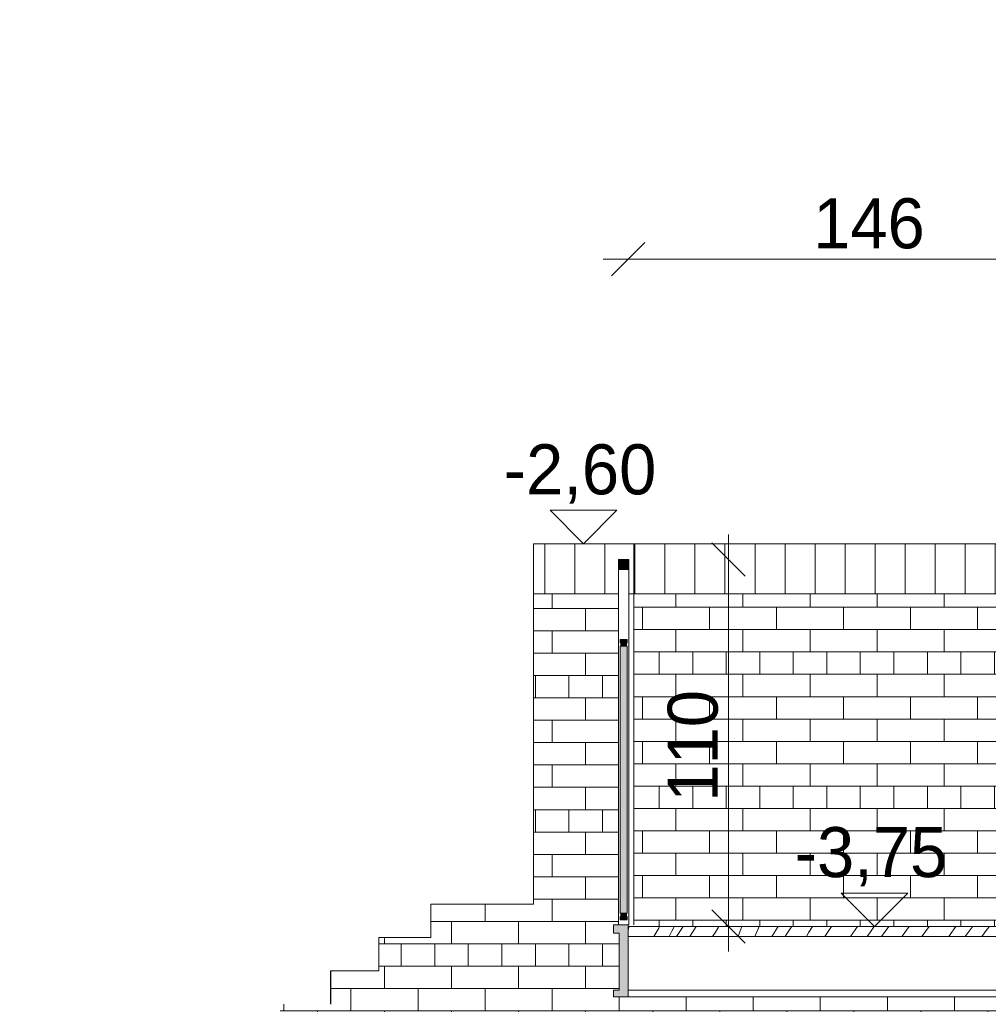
# Model space of a CAD drawing. Header units: millimetres. Extents: x 16408 to 141596, y -21057 to 26364.
# Tile 126 of 144: x 80844 to 83748, y -3980 to -1030. Entities that reach past the tile are written whole.
import ezdxf

# ---------------------------------------------------------------- set-up
doc = ezdxf.new("R2010")
doc.units = ezdxf.units.MM
doc.header["$MEASUREMENT"] = 0
doc.linetypes.add('Wipeout_Contour', pattern=[1000, 0, -1000])
for name, color, linetype, lineweight in [('0_Nr_pióra__1', 7, 'Continuous', 13), ('0_Nr_pióra__175', 7, 'Continuous', 5), ('0_Nr_pióra__21', 7, 'Continuous', 5), ('0_Nr_pióra__41', 7, 'Continuous', 15)]:
    doc.layers.add(name, color=color, linetype=linetype, lineweight=lineweight)
doc.layers.add('0_Nr_pióra__101', color=7, linetype='Continuous', lineweight=5, true_color=0xb2b2b2)
doc.layers.add('_elementy3d_Nr_pióra__101', color=7, linetype='Continuous', lineweight=5, true_color=0xb2b2b2)
doc.layers.add('_elementy3d', color=7, linetype='Continuous')
doc.styles.add('STYL_AUTOMATYCZNY_2', font='txt')
doc.dimstyles.new('STYL_AUTOMATYCZNY__1', dxfattribs={"dimtxt": 150, "dimasz": 95, "dimexe": 0.18, "dimexo": 0.0625, "dimgap": 0.09, "dimtad": 1, "dimtih": 1, "dimtoh": 1, "dimdec": 0, "dimlfac": 0.1, "dimzin": 0, "dimdsep": 46, "dimtxsty": 'STYL_AUTOMATYCZNY_2', "dimblk": 'ARROWHEAD_6', "dimblk1": 'ARROWHEAD_6', "dimblk2": 'ARROWHEAD_6', "dimcen": 0.09, "dimse1": 1, "dimse2": 1, "dimclrd": 7, "dimclre": 7, "dimclrt": 7, "dimadec": 1, "dimazin": 0, "dimtfac": 1, "dimtdec": 4, "dimtmove": 0, "dimatfit": 3, "dimfxl": 0, "dimtolj": 1, "dimtzin": 0, "dimarcsym": 0})
doc.dimstyles.new('STYL_AUTOMATYCZNY__2', dxfattribs={"dimtxt": 150, "dimasz": 95, "dimexe": 0.18, "dimexo": 0.0625, "dimgap": 0.09, "dimtad": 1, "dimdec": 0, "dimlfac": 0.1, "dimzin": 0, "dimdsep": 46, "dimtxsty": 'STYL_AUTOMATYCZNY_2', "dimblk": 'ARROWHEAD_6', "dimblk1": 'ARROWHEAD_6', "dimblk2": 'ARROWHEAD_6', "dimcen": 0.09, "dimse1": 1, "dimse2": 1, "dimclrd": 7, "dimclre": 7, "dimclrt": 7, "dimadec": 1, "dimazin": 0, "dimtfac": 1, "dimtdec": 4, "dimtmove": 0, "dimatfit": 3, "dimfxl": 0, "dimtolj": 1, "dimtzin": 0, "dimarcsym": 0})

# ---------------------------------------------------------------- blocks, each defined once
blk = doc.blocks.new('Wypełnienie_2_4', base_point=(0, 0))
at = {"color": 254, "linetype": 'Wipeout_Contour', "lineweight": 0, "ltscale": 1023619.489982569}
blk.add_wipeout([(80843.9, -4580), (80843.9, -5380), (81664.8, -5390.3), (85145.1, -5501.4), (88568.8, -5541.9), (88568.8, -2730), (87198.9, -2730), (87198.9, -3330), (86098.9, -3330), (86098.9, -4019.8), (85013.8, -4019.8), (85013.8, -4580)], dxfattribs=at).dxf.layer = '_elementy3d'
blk = doc.blocks.new('*X12')
at = {"layer": '0_Nr_pióra__175', "color": 7, "linetype": 'Continuous', "lineweight": 5}
for p, q in [((82667.7, -3757.1), (82671.3, -3746.9)), ((82759.6, -3752), (82745.4, -3776.9)), ((82762.2, -3746.9), (82759.6, -3752)), ((82790.6, -3776.9), (82794, -3770.8)), ((82794, -3770.8), (82798.9, -3761.3)), ((82798.9, -3761.3), (82803.7, -3751.6)), ((82806.3, -3746.9), (82803.7, -3751.6)), ((82812.9, -3776.9), (82832.8, -3746.9)), ((82852.6, -3776.8), (82872, -3746.9)), ((82921, -3776.9), (82929.5, -3763.4)), ((82929.5, -3763.4), (82940.1, -3746.9)), ((83006.8, -3752), (82998, -3776.9)), ((83008.4, -3746.9), (83006.8, -3752)), ((83051.3, -3769.7), (83048.2, -3776.9)), ((83060.6, -3747), (83051.3, -3769.7)), ((83060.6, -3747), (83060.7, -3746.9)), ((83098.4, -3776.9), (83117.8, -3746.9)), ((83139, -3776.9), (83144, -3769)), ((83144, -3769), (83150, -3759.7)), ((83150, -3759.7), (83156.1, -3750.4)), ((83156.1, -3750.4), (83158.4, -3746.9)), ((83202.4, -3776.9), (83210.2, -3764)), ((83210.2, -3764), (83221.1, -3746.9)), ((83257.8, -3776.9), (83277.5, -3746.9)), ((83334.3, -3776.9), (83355.6, -3746.9)), ((83384.9, -3776.9), (83394.2, -3763.2)), ((83394.2, -3763.2), (83405.5, -3746.9)), ((83427.9, -3776.9), (83449.2, -3746.9)), ((83489.1, -3776.9), (83489.9, -3775.8)), ((83489.9, -3775.8), (83510.8, -3746.9)), ((83548.6, -3776.9), (83570.4, -3746.9)), ((83629.4, -3776.9), (83633.4, -3771.2)), ((83633.4, -3771.2), (83650.8, -3746.9)), ((83678.8, -3776.9), (83699, -3748.9)), ((83699, -3748.9), (83700.6, -3746.9)), ((83727.9, -3776.9), (83744.8, -3755)), ((83744.8, -3755), (83751.3, -3746.9)), ((83793.1, -3776.9), (83809.7, -3756.7)), ((83809.7, -3756.7), (83818, -3746.9)), ((83853.1, -3776.9), (83869.4, -3756.5)), ((83869.4, -3756.5), (83877.5, -3746.9)), ((83924.7, -3776.9), (83942.9, -3751.4)), ((83942.9, -3751.4), (83946.2, -3746.9)), ((83976.3, -3776.9), (83994.2, -3746.9)), ((84037.9, -3776.9), (84039.9, -3773.9)), ((84039.9, -3773.9), (84051.1, -3755.6)), ((84051.1, -3755.6), (84055.9, -3746.9)), ((84116.5, -3776.9), (84126.9, -3763.5)), ((84126.9, -3763.5), (84129, -3760.4)), ((82852.6, -3776.9), (82852.6, -3776.8))]:
    blk.add_line(p, q, dxfattribs=at)
blk = doc.blocks.new('Wypełnienie_6_4', base_point=(0, 0))
at = {"layer": '0_Nr_pióra__175', "color": 7, "linetype": 'Continuous', "lineweight": 15, "flags": 128}
blk.add_lwpolyline([(82667.7, -3767.1), (82667.7, -3776.9), (84129, -3776.9), (84129, -3746.9), (82667.7, -3746.9)], close=True, dxfattribs=at)
at = {"layer": '0_Nr_pióra__175', "color": 7, "linetype": 'Continuous', "lineweight": 5}
blk.add_blockref('*X12', (0, 0), dxfattribs=at)
blk = doc.blocks.new('Wymiary_4_4', base_point=(83406.8, -3746.9))
at = {"layer": '0_Nr_pióra__1', "color": 7, "linetype": 'Continuous', "lineweight": 13}
for p, q in [((83406.8, -3746.9), (83306.8, -3646.9)), ((83306.8, -3646.9), (83506.8, -3646.9)), ((83506.8, -3646.9), (83406.8, -3746.9))]:
    blk.add_line(p, q, dxfattribs=at)
at = {"layer": '0_Nr_pióra__1', "color": 7, "lineweight": 13, "insert": (83167.5, -3626.9), "char_height": 150, "attachment_point": 7, "style": 'STYL_AUTOMATYCZNY_2'}
blk.add_mtext('\\A1;{\\pql;\\fCentury Gothic|b0|i0|c238|p34;-3,75}', dxfattribs=at)
blk = doc.blocks.new('Wymiary_5_4', base_point=(82534.6, -2600))
at = {"layer": '0_Nr_pióra__1', "color": 7, "linetype": 'Continuous', "lineweight": 13}
for p, q in [((82534.6, -2600), (82434.6, -2500)), ((82434.6, -2500), (82634.6, -2500)), ((82634.6, -2500), (82534.6, -2600))]:
    blk.add_line(p, q, dxfattribs=at)
at = {"layer": '0_Nr_pióra__1', "color": 7, "lineweight": 13, "insert": (82295.3, -2480), "char_height": 150, "attachment_point": 7, "style": 'STYL_AUTOMATYCZNY_2'}
blk.add_mtext('\\A1;{\\pql;\\fCentury Gothic|b0|i0|c238|p34;-2,60}', dxfattribs=at)
blk = doc.blocks.new('*D71')
at = {"layer": '0_Nr_pióra__1', "color": 7, "linetype": 'Continuous', "lineweight": 13}
for p, q in [((82968.6, -2647.3), (82968.6, -2572.3)), ((83018.6, -2697.3), (82918.6, -2597.3)), ((82968.6, -3746.9), (82968.6, -2647.3)), ((82918.6, -3696.9), (83018.6, -3796.9)), ((82968.6, -3821.9), (82968.6, -3746.9))]:
    blk.add_line(p, q, dxfattribs=at)
at = {"layer": '0_Nr_pióra__1', "color": 7, "lineweight": 13, "insert": (82938.6, -3372.9), "char_height": 150, "attachment_point": 7, "rotation": 90, "style": 'STYL_AUTOMATYCZNY_2'}
blk.add_mtext('\\A1;{\\pql;\\fCentury Gothic|b0|i0|c238|p34;110}', dxfattribs=at)
blk = doc.blocks.new('ARROWHEAD_6')
at = {"color": 0, "linetype": 'Continuous', "lineweight": 0}
for p, q in [((-0.5, -0.5), (0.5, 0.5)), ((0, 0), (-1, 0))]:
    blk.add_line(p, q, dxfattribs=at)
blk = doc.blocks.new('*D206')
at = {"layer": '0_Nr_pióra__1', "color": 7, "linetype": 'Continuous', "lineweight": 13}
for p, q in [((82717.7, -1697.1), (82617.7, -1797.1)), ((84179, -1697.1), (84079, -1797.1)), ((82592.7, -1747.1), (82667.7, -1747.1)), ((82667.7, -1747.1), (84129, -1747.1))]:
    blk.add_line(p, q, dxfattribs=at)
at = {"layer": '0_Nr_pióra__1', "color": 7, "lineweight": 13, "insert": (83222.6, -1717.1), "char_height": 150, "attachment_point": 7, "style": 'STYL_AUTOMATYCZNY_2'}
blk.add_mtext('\\A1;{\\pql;\\fCentury Gothic|b0|i0|c238|p34;146}', dxfattribs=at)

msp = doc.modelspace()

# ---------------------------------------------------------------- hatches: boundary and pattern name
at = {"layer": '0_Nr_pióra__1', "linetype": 'Continuous', "lineweight": 0, "true_color": 0x000000}
msp.add_hatch(color=18, dxfattribs=at).paths.add_polyline_path([(82669.6, -2677.3), (82669.6, -2647.3), (82639.6, -2647.3), (82639.6, -2677.3)])
at = {"layer": '0_Nr_pióra__101', "linetype": 'Continuous', "lineweight": 5, "true_color": 0xb2b2b2}
h = msp.add_hatch(dxfattribs=at)
h.set_pattern_fill('Cegła___wiązanie_pospoli_00', color=253, style=0, pattern_type=2)
h.set_pattern_definition([(0, (85625.14, -2388.425), (0, 67), []), (90, (85625.14, -2388.43), (-201, 0), [67, -67]), (90, (85725.64, -2321.43), (-201, 0), [67, -201, 67, -67]), (90, (85675.39, -2187.43), (-100.5, 0), [67, -335])])
h.paths.add_polyline_path([(82681.4, -2750), (82684.6, -3746.9), (84129.1, -3746.9), (84132.1, -3568.6), (84429.2, -3568.6), (84429.2, -3395.6), (84729.2, -3395.6), (84729.2, -3222.6), (85029.2, -3222.6), (85029.2, -3049.6), (85329.2, -3049.6), (85329.2, -2876.6), (85629.2, -2876.6), (85629.2, -2703.6), (85929.2, -2703.6), (85929.2, -2530.6), (86229.2, -2530.6), (86229.2, -2357.6), (86529.2, -2357.6), (86529.2, -2184.6), (86829.1, -2184.6), (86829.1, -2016.9), (88368.8, -2016.9), (88368.8, -1030), (87244.1, -1030), (87244.1, -1425.7), (87214.1, -1425.7), (87214.1, -1030), (85952, -1030), (85952, -1630), (85062, -1630), (85062, -2080), (84902, -2080), (84902, -2180), (84762, -2180), (84762, -2230), (84131.4, -2230), (84129.1, -2750)])

# ---------------------------------------------------------------- linework, layer by layer
at = {"layer": '0_Nr_pióra__1', "color": 7, "linetype": 'Continuous', "lineweight": 13}
for p, q in [((82639.6, -2647.3), (82639.6, -2677.3)), ((82669.6, -2647.3), (82639.6, -2647.3)), ((82669.6, -2647.3), (82669.6, -2677.3)), ((82669.6, -2677.3), (82639.6, -2677.3))]:
    msp.add_line(p, q, dxfattribs=at)
at = {"layer": '0_Nr_pióra__101', "color": 253, "linetype": 'Continuous', "lineweight": 5, "true_color": 0xb2b2b2}
msp.add_line((82684.6, -2600), (84116, -2600), dxfattribs=at)

# ---------------------------------------------------------------- next in the draw order: block references
at = {"layer": '_elementy3d_Nr_pióra__101', "color": 253, "linetype": 'Continuous', "lineweight": 5, "true_color": 0xb2b2b2}
msp.add_blockref('Wypełnienie_2_4', (0, 0), dxfattribs=at)

# ---------------------------------------------------------------- next in the draw order: hatches: boundary and pattern name
at = {"layer": '0_Nr_pióra__101', "linetype": 'Continuous', "lineweight": 5, "true_color": 0xb2b2b2}
h = msp.add_hatch(dxfattribs=at)
h.set_pattern_fill('Bloczki_ceramiczne_0004', color=253, style=0, pattern_type=2)
h.set_pattern_definition([(90, (83408.32, -2674.98), (-90, 0), [])])
h.paths.add_polyline_path([(82384.6, -2600), (82384.6, -2750), (84128.9, -2750), (84132, -2749.1), (84132, -2600)])
h = msp.add_hatch(dxfattribs=at)
h.set_pattern_fill('Cegła___wiązanie_pospoli_00', color=253, style=0, pattern_type=2)
h.set_pattern_definition([(0, (82942.56, -3664.98), (0, 67), []), (90, (82942.56, -3664.98), (-201, 0), [67, -67]), (90, (83043.06, -3597.98), (-201, 0), [67, -201, 67, -67]), (90, (82992.81, -3463.98), (-100.5, 0), [67, -335])])
h.paths.add_polyline_path([(80880.9, -4580), (85004.3, -4580), (84868.3, -4484.8), (84864, -4484.8), (84864, -4481.8), (84618.3, -4309.8), (84614, -4309.8), (84614, -4306.8), (84368.3, -4134.8), (84364, -4134.8), (84364, -4131.8), (84129, -3967.3), (84129, -3959.8), (84114, -3959.8), (84114, -3957.3), (82684.6, -3957.3), (82624.6, -3957.3), (82624.6, -3937.5), (82641.5, -3937.5), (82641.5, -3767.1), (82624.6, -3767.1), (82624.6, -3742.3), (82639.6, -3742.3), (82639.6, -2750), (82384.6, -2750), (82384.6, -2750), (82384.6, -3680), (82077, -3680), (82077, -3780), (81921.3, -3780), (81921.3, -3880), (81776.4, -3880), (81776.4, -3980), (81624.5, -3980), (81624.5, -4080), (81470.2, -4080), (81470.2, -4180), (81325.8, -4180), (81325.8, -4280), (81167.6, -4280), (81167.6, -4380), (81012.5, -4380), (81012.5, -4480), (80880.9, -4480)])

# ---------------------------------------------------------------- next in the draw order: linework, layer by layer
at = {"layer": '0_Nr_pióra__1', "color": 7, "linetype": 'Continuous', "lineweight": 13}
for p, q in [((82639.6, -3742.3), (82639.6, -2677.3)), ((82644.6, -2887.3), (82644.6, -2897.3)), ((82644.6, -2907.3), (82644.6, -3707.3)), ((82644.6, -3717.3), (82644.6, -3727.3))]:
    msp.add_line(p, q, dxfattribs=at)
at = {"layer": '0_Nr_pióra__21', "color": 7, "linetype": 'Continuous', "lineweight": 15}
for p, q in [((82624.6, -3742.3), (82624.6, -3767.1)), ((82641.5, -3767.1), (82624.6, -3767.1)), ((82641.5, -3767.1), (82641.5, -3937.5)), ((82624.6, -3937.5), (82624.6, -3957.3)), ((82641.5, -3937.5), (82624.6, -3937.5)), ((82684.6, -3957.3), (82624.6, -3957.3))]:
    msp.add_line(p, q, dxfattribs=at)
at = {"layer": '0_Nr_pióra__41', "color": 7, "linetype": 'Continuous', "lineweight": 15}
msp.add_line((82684.6, -3957.3), (84114, -3957.3), dxfattribs=at)

# ---------------------------------------------------------------- next in the draw order: block references
at = {"color": 7, "linetype": 'Continuous', "lineweight": 13}
msp.add_blockref('Wymiary_4_4', (83406.8, -3746.9), dxfattribs=at)

# ---------------------------------------------------------------- next in the draw order: wipeouts: each hides what was drawn before it
at = {"color": 254, "linetype": 'Wipeout_Contour', "lineweight": 0, "ltscale": 329793.938621}
msp.add_wipeout([(82384.3, -3680), (82384.6, -3680), (82384.6, -2750), (82384.3, -2750)], dxfattribs=at)
at = {"color": 254, "linetype": 'Wipeout_Contour', "lineweight": 0, "ltscale": 330969.296288}
msp.add_wipeout([(82684.6, -2750), (82669.6, -2750), (82669.6, -3742.3), (82684.6, -3742.3)], dxfattribs=at)
at = {"color": 254, "linetype": 'Wipeout_Contour', "lineweight": 0, "ltscale": 328646.223233}
msp.add_wipeout([(82076.7, -3680), (82076.7, -3780), (82077, -3780), (82077, -3680)], dxfattribs=at)
at = {"color": 254, "linetype": 'Wipeout_Contour', "lineweight": 0, "ltscale": 328042.859083}
msp.add_wipeout([(81921.1, -3780), (81921.1, -3880), (81921.3, -3880), (81921.3, -3780)], dxfattribs=at)
at = {"color": 254, "linetype": 'Wipeout_Contour', "lineweight": 0, "ltscale": 331064.611524}
msp.add_wipeout([(82667.7, -3937.5), (82684.6, -3937.5), (82684.6, -3776.9), (82667.7, -3776.9)], dxfattribs=at)
at = {"color": 254, "linetype": 'Wipeout_Contour', "lineweight": 0, "ltscale": 327482.851821}
msp.add_wipeout([(81776.2, -3880), (81776.2, -3980), (81776.4, -3980), (81776.4, -3880)], dxfattribs=at)

# ---------------------------------------------------------------- next in the draw order: hatches: boundary and pattern name
at = {"layer": '0_Nr_pióra__1', "linetype": 'Continuous', "lineweight": 0, "true_color": 0x000000}
for points in [[(82664.6, -2907.3), (82664.6, -2887.3), (82644.6, -2887.3), (82644.6, -2907.3)], [(82644.6, -3717.3), (82664.6, -3717.3), (82664.6, -2897.3), (82644.6, -2897.3)], [(82664.6, -3727.3), (82664.6, -3707.3), (82644.6, -3707.3), (82644.6, -3727.3)], [(82624.6, -3742.3), (82624.6, -3767.1), (82641.5, -3767.1), (82641.5, -3937.5), (82624.6, -3937.5), (82624.6, -3957.3), (82667.7, -3957.3), (82667.7, -3937.5), (82667.7, -3767.1), (82667.7, -3742.3)]]:
    msp.add_hatch(color=18, dxfattribs=at).paths.add_polyline_path(points)

# ---------------------------------------------------------------- next in the draw order: linework, layer by layer
at = {"layer": '0_Nr_pióra__1', "color": 7, "linetype": 'Continuous', "lineweight": 13}
for p, q in [((82669.6, -3742.3), (82669.6, -2677.3)), ((82664.6, -2887.3), (82644.6, -2887.3)), ((82664.6, -2887.3), (82664.6, -2897.3)), ((82664.6, -2897.3), (82644.6, -2897.3)), ((82664.6, -2907.3), (82644.6, -2907.3)), ((82664.6, -2907.3), (82664.6, -3707.3)), ((82664.6, -3707.3), (82644.6, -3707.3)), ((82664.6, -3717.3), (82644.6, -3717.3)), ((82664.6, -3727.3), (82644.6, -3727.3)), ((82664.6, -3717.3), (82664.6, -3727.3))]:
    msp.add_line(p, q, dxfattribs=at)
at = {"layer": '0_Nr_pióra__101', "color": 253, "linetype": 'Continuous', "lineweight": 5, "true_color": 0xb2b2b2}
for p, q in [((82684.6, -2750), (82684.6, -2600)), ((82669.6, -2750), (84128.9, -2750)), ((82684.6, -3742.3), (82684.6, -2750)), ((82076.7, -3680), (82077, -3680)), ((82076.7, -3780), (82076.7, -3680)), ((82077, -3680), (82384.6, -3680)), ((82077, -3780), (82077, -3680)), ((81921.1, -3780), (81921.3, -3780)), ((81921.1, -3880), (81921.1, -3780)), ((81921.3, -3780), (82077, -3780)), ((81776.2, -3880), (81776.4, -3880)), ((81776.2, -3980), (81776.2, -3880)), ((81776.4, -3880), (81921.4, -3880)), ((81776.4, -3980), (81776.4, -3880))]:
    msp.add_line(p, q, dxfattribs=at)
at = {"layer": '0_Nr_pióra__21', "color": 7, "linetype": 'Continuous', "lineweight": 15}
for p, q in [((82669.6, -3742.3), (82624.6, -3742.3)), ((82667.7, -3776.9), (82667.7, -3742.3)), ((82667.7, -3776.9), (82667.7, -3937.5)), ((82684.6, -3937.5), (82667.7, -3937.5)), ((82667.7, -3937.5), (82667.7, -3957.3))]:
    msp.add_line(p, q, dxfattribs=at)
at = {"layer": '0_Nr_pióra__41', "color": 7, "linetype": 'Continuous', "lineweight": 15}
msp.add_line((82684.6, -3937.5), (84114, -3937.5), dxfattribs=at)

# ---------------------------------------------------------------- next in the draw order: block references
at = {"layer": '0_Nr_pióra__175', "color": 7, "linetype": 'Continuous', "lineweight": 5}
msp.add_blockref('Wypełnienie_6_4', (0, 0), dxfattribs=at)

# ---------------------------------------------------------------- next in the draw order: dimensions: what is measured, and where the dimension line sits
at = {"color": 7, "linetype": 'Continuous', "lineweight": 13}
dim = msp.add_linear_dim(base=(84129, -1747.1), p1=(82667.7, -3776.9), p2=(84129, -3776.9), dimstyle='STYL_AUTOMATYCZNY__1', dxfattribs=at)
dim.commit()
dim.dimension.update_dxf_attribs({"geometry": '*D206', "text_midpoint": (83394.1, -1642.1), "dimtype": 160})
dim = msp.add_linear_dim(base=(82968.6, -2647.3), p1=(82760.3, -3746.9), p2=(82669.6, -2647.3), angle=90, dimstyle='STYL_AUTOMATYCZNY__2', dxfattribs=at)
dim.commit()
dim.dimension.update_dxf_attribs({"geometry": '*D71', "text_midpoint": (82863.6, -3201.3), "dimtype": 160, "text_rotation": 90})

# ---------------------------------------------------------------- next in the draw order: wipeouts: each hides what was drawn before it
at = {"color": 254, "linetype": 'Wipeout_Contour', "lineweight": 0, "ltscale": 329711.67352}
msp.add_wipeout([(82384.6, -2600), (82384.3, -2600), (82384.3, -2750), (82384.6, -2750)], dxfattribs=at)

# ---------------------------------------------------------------- next in the draw order: linework, layer by layer
at = {"layer": '0_Nr_pióra__101', "color": 253, "linetype": 'Continuous', "lineweight": 5, "true_color": 0xb2b2b2}
for p, q in [((82384.3, -2600), (82384.6, -2600)), ((82384.3, -2750), (82384.3, -2600)), ((82384.6, -2750), (82384.6, -2600)), ((82384.6, -2600), (82684.6, -2600)), ((82384.3, -3680), (82384.3, -2750)), ((82384.3, -2750), (82639.6, -2750)), ((82384.6, -3680), (82384.6, -2750))]:
    msp.add_line(p, q, dxfattribs=at)

# ---------------------------------------------------------------- next in the draw order: block references
at = {"color": 7, "linetype": 'Continuous', "lineweight": 13}
msp.add_blockref('Wymiary_5_4', (82534.6, -2600), dxfattribs=at)

doc.saveas('drawing.dxf')
